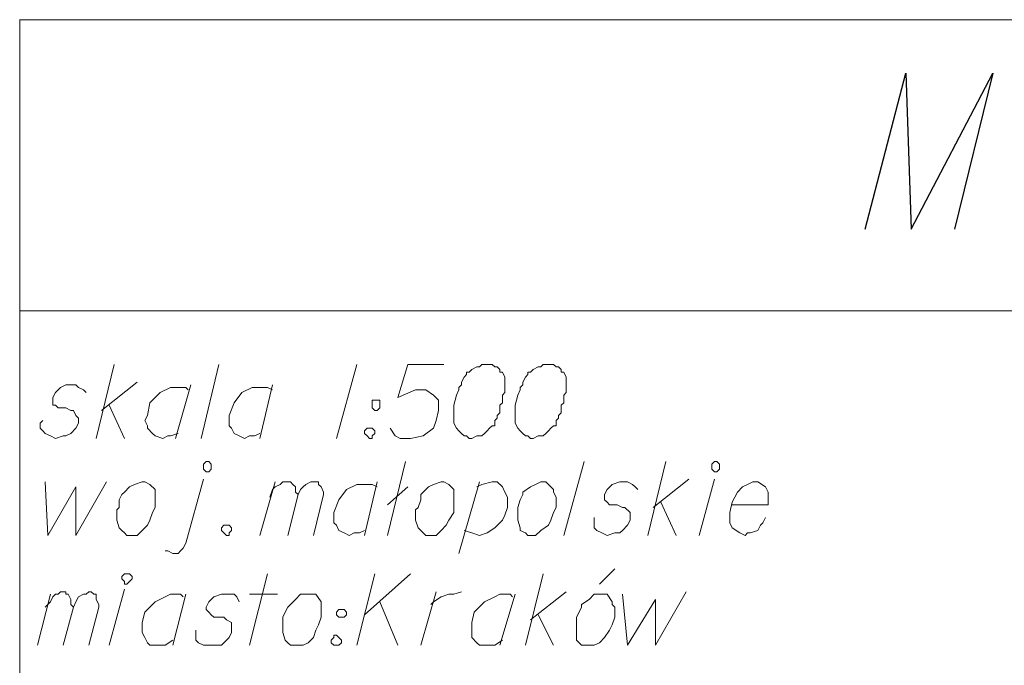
# Model space of a CAD drawing. Header units: metres. Extents: x 7431553 to 7432401, y 5544342 to 5544539.
# Tile 3 of 180: x 7432056 to 7432072, y 5544373 to 5544384. Entities that reach past the tile are written whole.
import ezdxf

# ---------------------------------------------------------------- set-up
doc = ezdxf.new("R2010")
doc.units = ezdxf.units.M
doc.header["$MEASUREMENT"] = 0
doc.layers.add('BG-PR90-PB-PZT-PZT01_2026_04_14$0$MAPA DCP', color=7, linetype='Continuous', lineweight=0)
doc.layers.add('PRIMETECH_XREF', color=7, linetype='Continuous', lineweight=5)

# ---------------------------------------------------------------- blocks, each defined once
blk = doc.blocks.new('BG-PR90-PB-PZT-PZT01_2026_04_14$0$Naddrwiną2025_v2klauzulap')
at = {"layer": 'BG-PR90-PB-PZT-PZT01_2026_04_14$0$MAPA DCP', "linetype": 'Continuous', "lineweight": 9, "transparency": 33554687}
for points in [[(7431778.338, 5544551.478), (7431778.338, 5544470.113)], [(7431783.164, 5544470.114), (7431783.164, 5544551.478)], [(7431786.381, 5544481.924), (7431786.381, 5544482.517), (7431786.17, 5544482.517), (7431786.085, 5544482.475), (7431786, 5544482.348), (7431786, 5544482.263), (7431786.043, 5544482.178), (7431786.085, 5544482.094), (7431786.17, 5544482.009), (7431786.254, 5544481.967), (7431786.339, 5544481.924), (7431786.508, 5544481.882), (7431786.593, 5544481.882), (7431786.678, 5544481.882), (7431786.762, 5544481.924), (7431786.847, 5544482.051), (7431786.889, 5544482.136), (7431786.847, 5544482.178), (7431786.847, 5544482.221), (7431786.805, 5544482.348), (7431786.72, 5544482.39), (7431786.678, 5544482.432), (7431786.593, 5544482.475)], [(7431786.889, 5544481.374), (7431785.958, 5544481.628)], [(7431786.424, 5544480.612), (7431785.958, 5544481.205)], [(7431787.863, 5544480.104), (7431788.71, 5544480.189), (7431787.948, 5544480.654), (7431788.71, 5544480.654), (7431787.821, 5544481.162)], [(7431786.339, 5544480.739), (7431786.889, 5544480.993)], [(7431786.889, 5544480.527), (7431785.662, 5544480.824)], [(7431786.127, 5544480.358), (7431786.085, 5544480.316), (7431786.043, 5544480.273), (7431786, 5544480.189), (7431786, 5544480.104), (7431786, 5544480.062), (7431786.043, 5544479.935), (7431786.127, 5544479.85), (7431786.212, 5544479.808), (7431786.297, 5544479.808), (7431786.339, 5544479.85), (7431786.381, 5544479.892), (7431786.381, 5544479.935), (7431786.381, 5544480.019), (7431786.424, 5544480.104), (7431786.424, 5544480.146), (7431786.508, 5544480.231), (7431786.551, 5544480.231), (7431786.635, 5544480.231), (7431786.72, 5544480.189), (7431786.805, 5544480.104), (7431786.847, 5544480.062), (7431786.847, 5544479.977), (7431786.889, 5544479.85), (7431786.847, 5544479.765), (7431786.805, 5544479.681), (7431786.762, 5544479.638), (7431786.72, 5544479.638), (7431786.635, 5544479.638), (7431786.593, 5544479.638)], [(7431787.44, 5544479.977), (7431787.694, 5544479.723)], [(7431786.889, 5544479.13), (7431785.662, 5544479.469)], [(7431788.286, 5544478.58), (7431787.821, 5544479.173)], [(7431788.202, 5544478.707), (7431788.71, 5544478.961)], [(7431788.71, 5544478.495), (7431787.524, 5544478.792)], [(7431787.863, 5544478.326), (7431788.71, 5544478.072)], [(7431787.905, 5544478.284), (7431787.863, 5544478.241), (7431787.863, 5544478.072), (7431787.905, 5544477.987), (7431787.99, 5544477.818), (7431788.159, 5544477.649), (7431788.329, 5544477.606), (7431788.456, 5544477.606), (7431788.498, 5544477.606), (7431788.583, 5544477.606), (7431788.667, 5544477.691), (7431788.71, 5544477.733), (7431788.71, 5544477.86), (7431788.71, 5544477.945), (7431788.71, 5544477.987), (7431788.625, 5544478.114)], [(7431786.085, 5544477.691), (7431786.043, 5544477.776), (7431786, 5544477.945), (7431786, 5544478.03), (7431786.085, 5544478.114), (7431786.17, 5544478.157), (7431786.254, 5544478.199), (7431786.339, 5544478.199), (7431786.424, 5544478.199), (7431786.551, 5544478.157), (7431786.635, 5544478.114), (7431786.762, 5544477.987), (7431786.847, 5544477.86), (7431786.889, 5544477.733), (7431786.847, 5544477.606), (7431786.805, 5544477.479)], [(7431787.186, 5544477.395), (7431786, 5544477.733)], [(7431788.032, 5544476.929), (7431787.99, 5544476.971), (7431787.905, 5544477.098), (7431787.863, 5544477.225), (7431787.863, 5544477.31), (7431787.821, 5544477.437)], [(7431784.053, 5544477.141), (7431784.053, 5544476.548), (7431784.603, 5544476.379), (7431784.476, 5544476.675), (7431784.476, 5544476.844), (7431784.561, 5544476.971), (7431784.646, 5544477.056), (7431784.815, 5544477.056), (7431784.984, 5544477.014), (7431785.111, 5544476.971), (7431785.238, 5544476.802), (7431785.281, 5544476.59), (7431785.281, 5544476.421), (7431785.238, 5544476.336), (7431785.111, 5544476.252)], [(7431788.71, 5544476.76), (7431787.821, 5544477.014)], [(7431788.202, 5544475.828), (7431787.524, 5544476.59)], [(7431786.889, 5544476.209), (7431785.662, 5544476.506)], [(7431786.381, 5544476.209), (7431786.085, 5544476.548)], [(7431787.99, 5544476.082), (7431788.71, 5544476.379)], [(7431786, 5544476.04), (7431786.889, 5544475.828)], [(7431786.085, 5544476.04), (7431786.043, 5544475.955), (7431786.043, 5544475.701), (7431786.127, 5544475.532), (7431786.297, 5544475.405), (7431786.508, 5544475.32), (7431786.593, 5544475.32), (7431786.678, 5544475.32), (7431786.72, 5544475.363), (7431786.805, 5544475.405), (7431786.847, 5544475.49), (7431786.889, 5544475.574), (7431786.847, 5544475.659), (7431786.847, 5544475.744), (7431786.805, 5544475.828)], [(7431787.524, 5544475.998), (7431788.71, 5544475.701)], [(7431784.053, 5544475.701), (7431785.281, 5544475.363)], [(7431786.254, 5544474.262), (7431786.127, 5544474.305), (7431786.085, 5544474.347), (7431786.043, 5544474.432), (7431786, 5544474.474), (7431786, 5544474.516), (7431786, 5544474.559), (7431786, 5544474.601), (7431786.043, 5544474.643), (7431786.085, 5544474.686), (7431786.17, 5544474.686), (7431786.212, 5544474.728), (7431786.127, 5544474.77), (7431786.085, 5544474.812), (7431786.043, 5544474.855), (7431786, 5544474.939), (7431786, 5544474.982), (7431786, 5544475.024), (7431786, 5544475.066), (7431786.043, 5544475.066), (7431786.085, 5544475.109), (7431786.17, 5544475.151), (7431786.212, 5544475.151), (7431786.889, 5544474.982)], [(7431786.889, 5544474.559), (7431786.212, 5544474.728)], [(7431784.392, 5544474.305), (7431785.281, 5544474.093)], [(7431784.476, 5544474.305), (7431784.434, 5544474.22), (7431784.434, 5544473.966), (7431784.519, 5544473.797), (7431784.688, 5544473.67), (7431784.9, 5544473.585), (7431784.984, 5544473.585), (7431785.069, 5544473.585), (7431785.111, 5544473.627), (7431785.196, 5544473.67), (7431785.238, 5544473.754), (7431785.281, 5544473.839), (7431785.238, 5544473.924), (7431785.238, 5544474.008), (7431785.196, 5544474.093)], [(7431786.889, 5544474.093), (7431786, 5544474.347)], [(7431787.863, 5544473.924), (7431787.863, 5544474.389)], [(7431788.71, 5544473.924), (7431787.524, 5544474.22)], [(7431787.99, 5544473.754), (7431787.905, 5544473.712), (7431787.863, 5544473.67), (7431787.863, 5544473.458), (7431787.905, 5544473.331), (7431787.99, 5544473.246), (7431788.075, 5544473.204), (7431788.117, 5544473.204), (7431788.159, 5544473.246), (7431788.202, 5544473.289), (7431788.244, 5544473.331), (7431788.244, 5544473.416), (7431788.244, 5544473.5), (7431788.286, 5544473.543), (7431788.329, 5544473.627), (7431788.413, 5544473.627), (7431788.498, 5544473.627), (7431788.583, 5544473.585), (7431788.667, 5544473.5), (7431788.71, 5544473.458), (7431788.71, 5544473.373), (7431788.71, 5544473.289), (7431788.71, 5544473.162), (7431788.667, 5544473.077), (7431788.625, 5544473.035), (7431788.54, 5544473.035), (7431788.498, 5544473.035), (7431788.456, 5544473.035)], [(7431785.281, 5544473.119), (7431784.053, 5544473.416)], [(7431787.143, 5544472.527), (7431787.143, 5544472.569), (7431787.186, 5544472.654), (7431787.186, 5544472.738), (7431787.143, 5544472.781), (7431787.101, 5544472.823), (7431787.016, 5544472.865), (7431785.958, 5544473.162)], [(7431784.392, 5544472.95), (7431785.281, 5544472.696)], [(7431784.476, 5544472.908), (7431784.434, 5544472.865), (7431784.434, 5544472.611), (7431784.519, 5544472.442), (7431784.688, 5544472.273), (7431784.9, 5544472.23), (7431784.984, 5544472.188), (7431785.069, 5544472.23), (7431785.111, 5544472.23), (7431785.196, 5544472.315), (7431785.238, 5544472.357), (7431785.281, 5544472.484), (7431785.238, 5544472.569), (7431785.238, 5544472.611), (7431785.196, 5544472.738)], [(7431787.863, 5544472.865), (7431788.71, 5544472.654)], [(7431787.905, 5544472.823), (7431787.863, 5544472.781), (7431787.863, 5544472.611), (7431787.905, 5544472.527), (7431787.99, 5544472.357), (7431788.159, 5544472.188), (7431788.329, 5544472.146), (7431788.456, 5544472.146), (7431788.498, 5544472.146), (7431788.583, 5544472.188), (7431788.667, 5544472.23), (7431788.71, 5544472.273), (7431788.71, 5544472.4), (7431788.71, 5544472.484), (7431788.71, 5544472.527), (7431788.625, 5544472.654)], [(7431784.815, 5544471.468), (7431784.349, 5544472.061)], [(7431784.73, 5544471.595), (7431785.281, 5544471.849)], [(7431788.71, 5544471.595), (7431787.778, 5544471.849)], [(7431785.281, 5544471.384), (7431784.053, 5544471.68)], [(7431786, 5544470.537), (7431786.889, 5544470.579), (7431786.085, 5544471.045), (7431786.889, 5544471.045), (7431786, 5544471.553)], [(7431788.075, 5544470.537), (7431787.99, 5544470.622), (7431787.905, 5544470.664), (7431787.863, 5544470.706), (7431787.863, 5544470.749), (7431787.821, 5544470.791), (7431787.821, 5544470.876), (7431787.863, 5544470.876), (7431787.863, 5544470.918), (7431787.948, 5544470.96), (7431788.032, 5544470.96), (7431788.075, 5544471.003), (7431787.99, 5544471.045), (7431787.905, 5544471.087), (7431787.863, 5544471.172), (7431787.863, 5544471.214), (7431787.821, 5544471.257), (7431787.821, 5544471.299), (7431787.863, 5544471.341), (7431787.863, 5544471.384), (7431787.948, 5544471.384), (7431788.032, 5544471.426), (7431788.075, 5544471.426), (7431788.71, 5544471.257)], [(7431784.519, 5544471.214), (7431784.476, 5544471.172), (7431784.434, 5544471.087), (7431784.392, 5544471.045), (7431784.392, 5544470.96), (7431784.392, 5544470.876), (7431784.434, 5544470.791), (7431784.519, 5544470.706), (7431784.603, 5544470.664), (7431784.688, 5544470.664), (7431784.73, 5544470.664), (7431784.73, 5544470.706), (7431784.773, 5544470.749), (7431784.773, 5544470.791), (7431784.773, 5544470.876), (7431784.815, 5544470.96), (7431784.815, 5544471.003), (7431784.9, 5544471.045), (7431784.942, 5544471.087), (7431785.027, 5544471.087), (7431785.111, 5544471.045), (7431785.196, 5544470.96), (7431785.238, 5544470.876), (7431785.238, 5544470.833), (7431785.281, 5544470.706), (7431785.238, 5544470.622), (7431785.196, 5544470.537), (7431785.154, 5544470.495), (7431785.111, 5544470.452), (7431785.027, 5544470.452), (7431784.984, 5544470.495)], [(7431788.71, 5544470.833), (7431788.075, 5544471.003)], [(7431788.71, 5544470.41), (7431787.863, 5544470.622)], [(7431778.338, 5544470.114), (7431819.359, 5544470.114)]]:
    blk.add_lwpolyline(points, dxfattribs=at)
at = {"layer": 'BG-PR90-PB-PZT-PZT01_2026_04_14$0$MAPA DCP', "linetype": 'Continuous', "lineweight": 25, "transparency": 33554687}
blk.add_lwpolyline([(7431781.809, 5544484.126), (7431779.227, 5544484.803), (7431781.809, 5544484.888), (7431779.227, 5544486.242), (7431781.809, 5544485.607)], dxfattribs=at)
at = {"layer": 'BG-PR90-PB-PZT-PZT01_2026_04_14$0$MAPA DCP', "linetype": 'Continuous', "lineweight": 9, "transparency": 33554687}
for points in [[(7431785.662, 5544481.628), (7431785.662, 5544481.67), (7431785.704, 5544481.713), (7431785.789, 5544481.713), (7431785.831, 5544481.67), (7431785.831, 5544481.628), (7431785.789, 5544481.586), (7431785.704, 5544481.586)], [(7431787.863, 5544479.723), (7431787.863, 5544479.85), (7431787.99, 5544479.935), (7431788.032, 5544479.935), (7431788.075, 5544479.977), (7431788.117, 5544479.977), (7431788.244, 5544479.977), (7431788.371, 5544479.935), (7431788.456, 5544479.892), (7431788.583, 5544479.808), (7431788.667, 5544479.723), (7431788.71, 5544479.638), (7431788.71, 5544479.511), (7431788.71, 5544479.427), (7431788.667, 5544479.384), (7431788.625, 5544479.342), (7431788.498, 5544479.342), (7431788.329, 5544479.342), (7431788.244, 5544479.342), (7431788.159, 5544479.384), (7431788.075, 5544479.427), (7431788.032, 5544479.427), (7431787.948, 5544479.554), (7431787.863, 5544479.638)], [(7431784.053, 5544478.876), (7431784.053, 5544478.792), (7431784.095, 5544478.749), (7431784.095, 5544478.707), (7431784.138, 5544478.622), (7431784.18, 5544478.58), (7431784.18, 5544478.538), (7431784.222, 5544478.538), (7431784.265, 5544478.495), (7431784.349, 5544478.453), (7431784.392, 5544478.453), (7431784.434, 5544478.411), (7431784.476, 5544478.411), (7431784.561, 5544478.368), (7431784.73, 5544478.326), (7431784.815, 5544478.326), (7431784.942, 5544478.326), (7431785.027, 5544478.326), (7431785.111, 5544478.368), (7431785.154, 5544478.411), (7431785.196, 5544478.453), (7431785.238, 5544478.495), (7431785.238, 5544478.538), (7431785.281, 5544478.58), (7431785.281, 5544478.622), (7431785.238, 5544478.707), (7431785.238, 5544478.792), (7431785.196, 5544478.834), (7431785.154, 5544478.876), (7431785.111, 5544478.919), (7431785.069, 5544478.961), (7431785.069, 5544479.003), (7431785.027, 5544479.003), (7431784.984, 5544479.003), (7431784.942, 5544479.046), (7431784.9, 5544479.046), (7431784.857, 5544479.088), (7431784.815, 5544479.088), (7431784.773, 5544479.088), (7431784.73, 5544479.088), (7431784.688, 5544479.13), (7431784.603, 5544479.13), (7431784.561, 5544479.13), (7431784.519, 5544479.173), (7431784.434, 5544479.173), (7431784.349, 5544479.173), (7431784.307, 5544479.173), (7431784.265, 5544479.173), (7431784.18, 5544479.13), (7431784.18, 5544479.088), (7431784.138, 5544479.088), (7431784.095, 5544479.046), (7431784.095, 5544479.003), (7431784.053, 5544478.961), (7431784.053, 5544478.919)], [(7431786, 5544478.749), (7431786, 5544478.834), (7431786.043, 5544478.876), (7431786.127, 5544478.961), (7431786.17, 5544478.961), (7431786.254, 5544479.003), (7431786.424, 5544479.003), (7431786.508, 5544478.961), (7431786.635, 5544478.919), (7431786.72, 5544478.876), (7431786.805, 5544478.749), (7431786.889, 5544478.665), (7431786.889, 5544478.538), (7431786.847, 5544478.495), (7431786.805, 5544478.411), (7431786.762, 5544478.411), (7431786.635, 5544478.368), (7431786.466, 5544478.368), (7431786.424, 5544478.368), (7431786.297, 5544478.411), (7431786.212, 5544478.453), (7431786.17, 5544478.453), (7431786.085, 5544478.58), (7431786.043, 5544478.665)], [(7431784.053, 5544477.86), (7431784.053, 5544477.776), (7431784.095, 5544477.733), (7431784.095, 5544477.691), (7431784.138, 5544477.606), (7431784.18, 5544477.564), (7431784.18, 5544477.522), (7431784.222, 5544477.522), (7431784.265, 5544477.479), (7431784.349, 5544477.437), (7431784.392, 5544477.437), (7431784.434, 5544477.395), (7431784.476, 5544477.395), (7431784.561, 5544477.352), (7431784.73, 5544477.31), (7431784.815, 5544477.31), (7431784.942, 5544477.31), (7431785.027, 5544477.31), (7431785.111, 5544477.352), (7431785.154, 5544477.395), (7431785.196, 5544477.437), (7431785.238, 5544477.479), (7431785.238, 5544477.522), (7431785.281, 5544477.564), (7431785.281, 5544477.606), (7431785.238, 5544477.691), (7431785.238, 5544477.776), (7431785.196, 5544477.818), (7431785.154, 5544477.86), (7431785.111, 5544477.903), (7431785.069, 5544477.945), (7431785.069, 5544477.987), (7431785.027, 5544477.987), (7431784.984, 5544477.987), (7431784.942, 5544478.03), (7431784.9, 5544478.03), (7431784.857, 5544478.072), (7431784.815, 5544478.072), (7431784.773, 5544478.072), (7431784.73, 5544478.072), (7431784.688, 5544478.114), (7431784.603, 5544478.114), (7431784.561, 5544478.114), (7431784.519, 5544478.157), (7431784.434, 5544478.157), (7431784.349, 5544478.157), (7431784.307, 5544478.157), (7431784.265, 5544478.157), (7431784.18, 5544478.114), (7431784.18, 5544478.072), (7431784.138, 5544478.072), (7431784.095, 5544478.03), (7431784.095, 5544477.987), (7431784.053, 5544477.945), (7431784.053, 5544477.903)], [(7431786, 5544477.098), (7431786, 5544477.141), (7431786.043, 5544477.225), (7431786.127, 5544477.31), (7431786.17, 5544477.31), (7431786.254, 5544477.31), (7431786.424, 5544477.31), (7431786.508, 5544477.31), (7431786.635, 5544477.225), (7431786.72, 5544477.183), (7431786.805, 5544477.098), (7431786.889, 5544477.014), (7431786.889, 5544476.844), (7431786.847, 5544476.802), (7431786.805, 5544476.76), (7431786.762, 5544476.717), (7431786.635, 5544476.675), (7431786.466, 5544476.675), (7431786.424, 5544476.717), (7431786.297, 5544476.76), (7431786.212, 5544476.76), (7431786.17, 5544476.802), (7431786.085, 5544476.887), (7431786.043, 5544476.971)], [(7431784.646, 5544475.998), (7431784.646, 5544476.082), (7431784.773, 5544476.082), (7431784.815, 5544476.04), (7431784.815, 5544475.998), (7431784.773, 5544475.955), (7431784.73, 5544475.955), (7431784.688, 5544475.955), (7431784.646, 5544475.955)], [(7431785.111, 5544475.913), (7431785.111, 5544475.955), (7431785.154, 5544475.998), (7431785.196, 5544475.998), (7431785.238, 5544475.955), (7431785.281, 5544475.955), (7431785.281, 5544475.913), (7431785.238, 5544475.871), (7431785.196, 5544475.828), (7431785.154, 5544475.828), (7431785.111, 5544475.871)], [(7431788.117, 5544475.405), (7431788.117, 5544475.49), (7431788.159, 5544475.532), (7431788.202, 5544475.532), (7431788.244, 5544475.49), (7431788.244, 5544475.405), (7431788.202, 5544475.363), (7431788.159, 5544475.363)], [(7431788.54, 5544475.32), (7431788.54, 5544475.363), (7431788.583, 5544475.405), (7431788.625, 5544475.447), (7431788.667, 5544475.447), (7431788.71, 5544475.405), (7431788.71, 5544475.363), (7431788.71, 5544475.32), (7431788.667, 5544475.278), (7431788.625, 5544475.278), (7431788.583, 5544475.32)], [(7431787.863, 5544474.855), (7431787.863, 5544475.024), (7431787.99, 5544475.109), (7431788.244, 5544475.109), (7431788.371, 5544475.066), (7431788.456, 5544475.024), (7431788.583, 5544474.982), (7431788.667, 5544474.897), (7431788.71, 5544474.812), (7431788.71, 5544474.643), (7431788.71, 5544474.601), (7431788.667, 5544474.559), (7431788.625, 5544474.516), (7431788.498, 5544474.474), (7431788.329, 5544474.474), (7431788.244, 5544474.474), (7431788.159, 5544474.516), (7431788.075, 5544474.559), (7431788.032, 5544474.601), (7431787.948, 5544474.686), (7431787.863, 5544474.77)], [(7431786.72, 5544473.543), (7431786.72, 5544473.585), (7431786.762, 5544473.627), (7431786.805, 5544473.627), (7431786.847, 5544473.585), (7431786.889, 5544473.585), (7431786.889, 5544473.543), (7431786.847, 5544473.5), (7431786.805, 5544473.458), (7431786.762, 5544473.458), (7431786.72, 5544473.5)], [(7431785.662, 5544473.204), (7431785.662, 5544473.246), (7431785.704, 5544473.289), (7431785.789, 5544473.289), (7431785.831, 5544473.246), (7431785.831, 5544473.204), (7431785.789, 5544473.162), (7431785.704, 5544473.162)], [(7431786, 5544472.146), (7431786, 5544472.188), (7431786.043, 5544472.273), (7431786.127, 5544472.357), (7431786.17, 5544472.357), (7431786.254, 5544472.357), (7431786.424, 5544472.357), (7431786.508, 5544472.315), (7431786.635, 5544472.273), (7431786.72, 5544472.23), (7431786.805, 5544472.146), (7431786.889, 5544472.061), (7431786.889, 5544471.892), (7431786.847, 5544471.849), (7431786.805, 5544471.807), (7431786.762, 5544471.765), (7431786.635, 5544471.722), (7431786.466, 5544471.722), (7431786.424, 5544471.765), (7431786.297, 5544471.765), (7431786.212, 5544471.807), (7431786.17, 5544471.849), (7431786.085, 5544471.934), (7431786.043, 5544472.019)], [(7431787.524, 5544471.849), (7431787.524, 5544471.934), (7431787.567, 5544471.976), (7431787.609, 5544471.976), (7431787.651, 5544471.934), (7431787.694, 5544471.892), (7431787.694, 5544471.849), (7431787.651, 5544471.849), (7431787.609, 5544471.807), (7431787.567, 5544471.807)]]:
    blk.add_lwpolyline(points, close=True, dxfattribs=at)
blk = doc.blocks.new('BG-PR90-PB-PZT-PZT01_2026_04_14')
at = {"layer": 'BG-PR90-PB-PZT-PZT01_2026_04_14$0$MAPA DCP', "rotation": 270}
blk.add_blockref('BG-PR90-PB-PZT-PZT01_2026_04_14$0$Naddrwiną2025_v2klauzulap', (1887585.788, 12976162.34), dxfattribs=at)

msp = doc.modelspace()

# ---------------------------------------------------------------- block references
at = {"layer": 'PRIMETECH_XREF', "linetype": 'Continuous', "lineweight": 0, "rotation": 360}
msp.add_blockref('BG-PR90-PB-PZT-PZT01_2026_04_14', (0, 0), dxfattribs=at)

doc.saveas('drawing.dxf')
